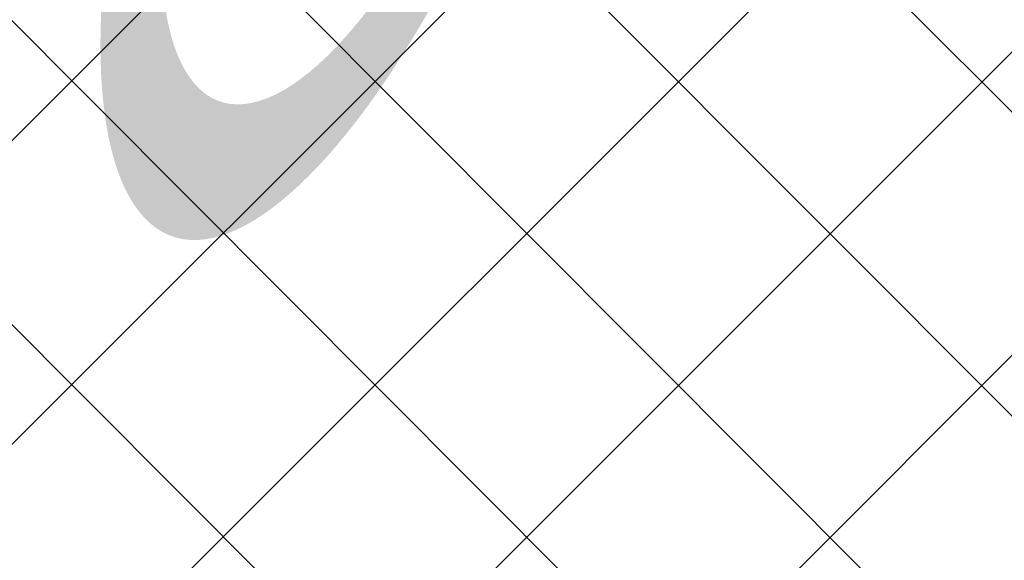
# Model space of a CAD drawing. Header units: metres. Extents: x 6599594 to 6600699, y 5687867 to 5691114.
# Tile 213 of 256: x 6599967.517 to 6599968.549, y 5688924.364 to 5688924.931. Entities that reach past the tile are written whole.
import ezdxf

# ---------------------------------------------------------------- set-up
doc = ezdxf.new("R2010")
doc.units = ezdxf.units.M
doc.header["$MEASUREMENT"] = 0
doc.linetypes.add('1', pattern=[0])
doc.layers.get('0').update_dxf_attribs({"color": 253, "linetype": 'CONTINUOUS', "lineweight": 13})
doc.layers.add('__gaPoziome', color=7, linetype='CONTINUOUS')
for name, color, linetype, lineweight in [('_kolor chodnik', 50, '1', 5), ('_kolor jezdnia', 4, '1', 0), ('_kolor pobocze', 211, '1', 5), ('_kolor zjazdy kostka', 7, '1', 5), ('_kolor ścieżka @ 1', 10, '1', 0)]:
    doc.layers.add(name, color=color, linetype=linetype, lineweight=lineweight)
pattern_1 = [(45, (0, 0), (-0.1414213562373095, 0.1414213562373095), []), (135, (0, 0), (-0.1414213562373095, -0.1414213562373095), [])]

# ---------------------------------------------------------------- blocks, each defined once
blk = doc.blocks.new('*U1225')
at = {"linetype": 'Continuous', "lineweight": 0}
h = blk.add_hatch(color=0, dxfattribs=at)
edge = h.paths.add_edge_path()
edge.add_ellipse((-0.3500000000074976, 0.5999999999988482), major_axis=(0, 0.6000000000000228), ratio=0.3333333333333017, start_angle=352.7756741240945, end_angle=347.298609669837)
edge.add_line((-0.2379739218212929, 1.097042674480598), (-0.2315602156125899, 1.156915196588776))
edge.add_line((-0.2315602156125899, 1.156915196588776), (0.0049111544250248, 0.6839724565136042))
edge.add_arc((-0.0171736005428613, 0.672930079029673), 0.0246915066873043, -6.480149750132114e-12, 26.56505117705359, ccw=False)
edge.add_line((0.007517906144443, 0.6729300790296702), (0.0075179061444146, 0.4246915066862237))
edge.add_arc((0.032209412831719, 0.4246915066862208), 0.0246915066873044, 180, 270.0000000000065)
edge.add_line((0.032209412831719, 0.3999999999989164), (0.0760291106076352, 0.3999999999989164))
edge.add_arc((0.0760291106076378, 0.4246915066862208), 0.0246915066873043, 269.9999999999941, 290.3551038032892)
edge.add_line((0.0846177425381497, 0.4015418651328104), (0.1583063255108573, 0.4288806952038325))
edge.add_ellipse((0.349999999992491, 0.5999999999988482), major_axis=(0, 0.6000000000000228), ratio=0.3333333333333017, start_angle=131.7543516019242, end_angle=366.2961051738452)
edge.add_line((0.2871538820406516, 1.169608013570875), (0.2152697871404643, 1.519009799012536))
edge.add_line((0.2152697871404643, 1.519009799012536), (0.2505309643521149, 1.76523323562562))
edge.add_line((0.2505309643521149, 1.76523323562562), (0.256238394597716, 1.765233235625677))
edge.add_line((0.256238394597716, 1.765233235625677), (0.271304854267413, 1.807733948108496))
edge.add_line((0.271304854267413, 1.807733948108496), (0.271304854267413, 1.863168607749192))
edge.add_line((0.271304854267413, 1.863168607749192), (0.1430894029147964, 1.863168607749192))
edge.add_line((0.1430894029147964, 1.863168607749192), (0.1368954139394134, 1.807733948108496))
edge.add_line((0.1368954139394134, 1.807733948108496), (0.2025543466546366, 1.765233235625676))
edge.add_line((0.2025543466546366, 1.765233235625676), (0.1848099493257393, 1.641330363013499))
edge.add_line((0.1848099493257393, 1.641330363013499), (-0.1796683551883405, 1.641330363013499))
edge.add_line((-0.1796683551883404, 1.641330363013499), (-0.1591600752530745, 1.832776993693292))
edge.add_spline(control_points=[(-0.1591600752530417, 1.832776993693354), (-0.1570904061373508, 1.839129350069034), (-0.1468880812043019, 1.858757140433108), (-0.1198635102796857, 1.861324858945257), (-0.1004585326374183, 1.863168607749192)], knot_values=[0, 0, 0, 0, 0.0202501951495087, 0.0718217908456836, 0.0718217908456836, 0.0718217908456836, 0.0718217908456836], degree=3, periodic=0)
edge.add_line((-0.1004585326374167, 1.863168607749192), (-0.0500000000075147, 1.863168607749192))
edge.add_line((-0.0500000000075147, 1.863168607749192), (-0.0500000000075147, 1.999999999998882))
edge.add_line((-0.0500000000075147, 1.999999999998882), (-0.1309817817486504, 1.999999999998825))
edge.add_spline(control_points=[(-0.13098178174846, 1.999999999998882), (-0.1393453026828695, 1.998699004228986), (-0.1489517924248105, 1.994455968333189), (-0.1568901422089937, 1.98915083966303)], knot_values=[0.0674842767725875, 0.0674842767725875, 0.0674842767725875, 0.0674842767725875, 0.0937358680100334, 0.0937358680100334, 0.0937358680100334, 0.0937358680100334], degree=3, periodic=0)
edge.add_arc((-0.1158451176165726, 1.918452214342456), 0.0817495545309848, 120.1378761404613, 168.8932970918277)
edge.add_line((-0.1960635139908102, 1.934200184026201), (-0.2789103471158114, 1.160817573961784))
h.paths.add_polyline_path([(-0.1948081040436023, 1.499999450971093), (0.1645697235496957, 1.499999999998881), (0.0499999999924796, 0.6999999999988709), (-0.2221906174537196, 1.244381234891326)], flags=16)
edge = h.paths.add_edge_path(flags=16)
edge.add_ellipse((-0.3500000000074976, 0.5999999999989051), major_axis=(0, -0.4499999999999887), ratio=0.3500721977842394, start_angle=172.4065935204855, end_angle=524.7460656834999, ccw=False)
edge.add_line((-0.293937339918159, 1.020539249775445), (-0.3245900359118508, 0.7343935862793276))
edge.add_arc((-0.3373168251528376, 0.7357569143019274), 0.0127996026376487, 322.797032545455, 353.88563826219, ccw=False)
edge.add_line((-0.3271219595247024, 0.7280177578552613), (-0.3593446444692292, 0.6855705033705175))
edge.add_arc((-0.3302445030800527, 0.6634799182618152), 0.0365350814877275, 142.7970325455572, 179.9999999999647)
edge.add_line((-0.3667795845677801, 0.6634799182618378), (-0.366779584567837, 0.5711774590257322))
edge.add_arc((-0.3539799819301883, 0.5711774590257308), 0.0127996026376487, 180, 270.0000000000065)
edge.add_line((-0.3539799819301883, 0.558377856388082), (-0.3459871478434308, 0.558377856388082))
edge.add_arc((-0.345987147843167, 0.5711774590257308), 0.0127996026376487, 269.9999999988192, 333.0194612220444)
edge.add_spline(control_points=[(-0.3345806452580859, 0.5653704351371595), (-0.3223100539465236, 0.5894730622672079), (-0.3007053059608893, 0.6324936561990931), (-0.2827209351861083, 0.6805993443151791), (-0.2801993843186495, 0.7028830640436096), (-0.2800171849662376, 0.7045650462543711)], knot_values=[0.0078877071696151, 0.0078877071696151, 0.0078877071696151, 0.0078877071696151, 0.089430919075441, 0.1528578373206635, 0.1580227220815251, 0.1580227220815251, 0.1580227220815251, 0.1580227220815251], degree=3, periodic=0)
edge.add_line((-0.2800171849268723, 0.7045650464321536), (-0.2531900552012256, 0.9549987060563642))
edge = h.paths.add_edge_path(flags=16)
edge.add_line((0.195220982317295, 1.379012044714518), (0.2489608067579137, 1.117802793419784))
edge.add_ellipse((0.349999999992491, 0.5999999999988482), major_axis=(0, 0.6000000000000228), ratio=0.3333333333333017, start_angle=371.0414200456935, end_angle=423.1107733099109)
edge.add_line((0.1527973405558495, 0.6999999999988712), (0.0979809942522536, 0.6999999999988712))
edge.add_line((0.0979809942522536, 0.6999999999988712), (0.195220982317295, 1.379012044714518))
edge = h.paths.add_edge_path(flags=16)
edge.add_ellipse((0.349999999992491, 0.5999999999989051), major_axis=(0, -0.4499999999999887), ratio=0.3500721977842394, start_angle=316.31798467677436, end_angle=596.9330963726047, ccw=False)
edge.add_line((0.2020913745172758, 0.4451251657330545), (0.3499999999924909, 0.4999999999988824))
edge.add_arc((0.2781116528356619, 0.5949437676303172), 0.1190892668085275, 307.1318264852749, 362.4333669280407)
edge.add_line((0.3970935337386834, 0.5999999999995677), (0.3970935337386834, 0.6753084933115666))
edge.add_arc((0.372402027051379, 0.6753084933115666), 0.0246915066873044, 0, 90)
edge.add_line((0.372402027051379, 0.699999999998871), (0.1964064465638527, 0.6999999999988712))

msp = doc.modelspace()

# ---------------------------------------------------------------- hatches: boundary and pattern name
at = {"layer": '_kolor chodnik'}
h = msp.add_hatch(dxfattribs=at)
h.set_pattern_fill('ANSI37', color=256, scale=1.6)
h.set_pattern_definition(pattern_1)
h.paths.add_polyline_path([(6599849.938171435, 5688542.085872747), (6599852.232147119, 5688548.938742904), (6599853.573135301, 5688548.489851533), (6599853.827082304, 5688549.248475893), (6599851.793849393, 5688549.929093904), (6599849.895278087, 5688548.982823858), (6599847.823506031, 5688542.793750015)])
edge = h.paths.add_edge_path()
edge.add_line((6600018.106075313, 5689087.454911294), (6600022.42781917, 5689091.229234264))
edge.add_line((6600022.42781917, 5689091.229234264), (6600020.233254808, 5689093.742094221))
edge.add_line((6600020.233254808, 5689093.742094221), (6600017.159471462, 5689091.057656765))
edge.add_arc((6600023.275194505, 5689085.385140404), 8.34143334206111, 137.1531558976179, 148.8016577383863)
edge.add_line((6600016.140105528, 5689089.706021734), (6600018.106075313, 5689087.454911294))
h.paths.add_polyline_path([(6600038.501784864, 5689187.59229436), (6600037.906968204, 5689187.700586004), (6600037.638296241, 5689186.224843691), (6600038.240083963, 5689186.115282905)])
h.paths.add_polyline_path([(6600069.098302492, 5689360.276020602), (6600068.321239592, 5689360.413462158), (6600068.064048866, 5689358.936495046), (6600068.836639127, 5689358.799546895)])
h.paths.add_polyline_path([(6600082.393785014, 5689362.950258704), (6600082.941124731, 5689366.103121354), (6600081.481377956, 5689366.361351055), (6600080.923159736, 5689363.210828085)])
h.paths.add_polyline_path([(6600074.022236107, 5689388.065861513), (6600072.983907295, 5689388.249860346), (6600072.723374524, 5689386.772538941), (6600073.760538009, 5689386.588865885)])
h.paths.add_polyline_path([(6600105.602402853, 5689486.45426531), (6600106.738797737, 5689489.760539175), (6600105.28818975, 5689490.281952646), (6600104.132785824, 5689486.965912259)])
h.paths.add_polyline_path([(6600132.519778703, 5689678.737346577), (6600131.636986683, 5689678.922259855), (6600131.330470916, 5689677.453953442), (6600132.212256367, 5689677.269208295)])
h.paths.add_polyline_path([(6600156.649397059, 5689798.7449027), (6600156.48800471, 5689797.95886096), (6600157.450195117, 5689797.757316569), (6600157.615023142, 5689798.542205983)])
h.paths.add_polyline_path([(6600189.055358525, 5689948.643107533), (6600187.902868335, 5689948.884512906), (6600187.600024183, 5689947.417400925), (6600188.748131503, 5689947.176379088)])
edge = h.paths.add_edge_path()
edge.add_line((6600204.459383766, 5690032.969035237), (6600204.153258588, 5690031.227801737))
edge.add_arc((6600202.328347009, 5690027.299936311), 4.331100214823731, 41.853001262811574, 65.08011546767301, ccw=False)
edge.add_arc((6600032.903931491, 5690051.979071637), 174.020003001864, 352.8070218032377, 353.495463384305)
edge.add_arc((6600202.372679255, 5690027.343587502), 5.999999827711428, 55.12102442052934, 69.64815978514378)
edge = h.paths.add_edge_path()
edge.add_line((6600205.046027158, 5690040.265402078), (6600204.972740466, 5690038.483452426))
edge.add_arc((6600203.986269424, 5690044.401803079), 5.999999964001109, 279.4630688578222, 294.9140560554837)
edge.add_line((6600206.513819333, 5690038.960158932), (6600206.607027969, 5690041.030672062))
edge.add_arc((6600203.986269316, 5690044.401803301), 4.270000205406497, 284.3702444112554, 307.86193139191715, ccw=False)
edge = h.paths.add_edge_path()
edge.add_arc((6600203.547470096, 5690044.558759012), 6.446878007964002, 324.43500910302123, 356.20133685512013, ccw=False)
edge.add_arc((6600203.986269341, 5690044.401803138), 6.000000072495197, 323.2169970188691, 357.4193489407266)
h.paths.add_polyline_path([(6600208.910055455, 5690121.713696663), (6600208.146285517, 5690121.748120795), (6600207.125602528, 5690121.794124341), (6600209.971605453, 5690121.665851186)])
edge = h.paths.add_edge_path()
edge.add_line((6600238.769818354, 5690481.648294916), (6600240.338176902, 5690490.87374652))
edge.add_line((6600240.338176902, 5690490.87374652), (6600241.251295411, 5690510.829461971))
edge.add_line((6600241.251295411, 5690510.829461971), (6600239.524022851, 5690510.928942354))
edge.add_line((6600239.524022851, 5690510.928942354), (6600238.633343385, 5690491.167757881))
edge.add_line((6600238.633343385, 5690491.167757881), (6600234.579716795, 5690467.661262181))
edge.add_line((6600234.579716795, 5690467.661262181), (6600234.449796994, 5690464.966873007))
edge.add_arc((6600242.443669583, 5690464.607462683), 8.001948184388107, 177.4256737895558, 268.2543056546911)
edge.add_line((6600242.199903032, 5690456.609228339), (6600242.216657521, 5690457.359274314))
edge.add_line((6600242.216657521, 5690457.359274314), (6600242.305257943, 5690458.836738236))
edge.add_arc((6600242.444504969, 5690464.607952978), 5.772894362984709, 177.0298084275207, 268.6178439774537, ccw=False)
edge.add_line((6600236.679365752, 5690464.907083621), (6600236.951876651, 5690470.95443634))
edge.add_line((6600236.951876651, 5690470.95443634), (6600238.15078669, 5690478.210832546))
edge.add_line((6600238.15078669, 5690478.210832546), (6600238.769818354, 5690481.648294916))
h.paths.add_polyline_path([(6600238.769818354, 5690481.648294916), (6600238.15078669, 5690478.210832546), (6600239.670056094, 5690477.930590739), (6600240.266710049, 5690481.376366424)])
edge = h.paths.add_edge_path()
edge.add_line((6600223.366500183, 5690460.339976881), (6600223.278629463, 5690457.997544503))
edge.add_arc((6600220.967166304, 5690465.656339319), 7.999999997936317, 286.7940807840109, 300.2738222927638)
edge.add_line((6600225.000231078, 5690458.747331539), (6600225.240084, 5690461.623695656))
edge.add_arc((6600221.105749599, 5690465.648640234), 5.76999998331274, 293.06724424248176, 315.7681070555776, ccw=False)
edge = h.paths.add_edge_path()
edge.add_arc((6600220.025145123, 5690444.676291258), 5.770000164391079, 37.996647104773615, 59.94382588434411, ccw=False)
edge.add_line((6600224.572175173, 5690448.22839199), (6600224.817793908, 5690451.081798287))
edge.add_arc((6600220.025145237, 5690444.676291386), 7.999999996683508, 53.19588653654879, 68.15166733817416)
edge.add_line((6600223.00235276, 5690452.101669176), (6600222.91504296, 5690449.670427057))
edge = h.paths.add_edge_path()
edge.add_arc((6600221.105749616, 5690465.648640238), 7.999999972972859, 328.0222308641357, 357.0132597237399)
edge.add_line((6600229.094882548, 5690465.23180147), (6600229.218816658, 5690467.593604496))
edge.add_line((6600229.218816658, 5690467.593604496), (6600228.218919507, 5690467.645774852))
edge.add_line((6600228.218919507, 5690467.645774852), (6600227.891778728, 5690461.411918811))
h.paths.add_polyline_path([(6600200.980142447, 5690012.236744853), (6600202.317278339, 5690011.956662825), (6600202.522293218, 5690012.935421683), (6600201.182321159, 5690013.216097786)])
h.paths.add_polyline_path([(6600196.457878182, 5689983.98337835), (6600195.202332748, 5689984.246370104), (6600194.899091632, 5689982.777335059), (6600196.150355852, 5689982.515240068)])
edge = h.paths.add_edge_path()
edge.add_line((6600112.305909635, 5689517.991018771), (6600112.691041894, 5689519.807934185))
edge.add_line((6600112.691041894, 5689519.807934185), (6600113.245521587, 5689522.423769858))
edge.add_line((6600113.245521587, 5689522.423769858), (6600111.553124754, 5689522.782507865))
edge.add_line((6600111.553124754, 5689522.782507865), (6600107.405864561, 5689503.21722655))
edge.add_line((6600107.405864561, 5689503.21722655), (6600099.494506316, 5689480.361667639))
edge.add_line((6600099.494506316, 5689480.361667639), (6600099.182814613, 5689478.891218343))
edge.add_arc((6600107.008997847, 5689477.232359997), 8.000059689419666, 168.0325629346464, 257.7529108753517)
edge.add_line((6600105.311960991, 5689469.414366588), (6600105.784990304, 5689471.593619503))
edge.add_arc((6600107.008927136, 5689477.232314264), 5.769999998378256, 168.0321375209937, 257.7533362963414, ccw=False)
edge.add_line((6600101.364343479, 5689478.42879883), (6600101.647245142, 5689479.76342708))
edge.add_line((6600101.647245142, 5689479.76342708), (6600104.132785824, 5689486.965912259))
edge.add_line((6600104.132785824, 5689486.965912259), (6600105.28818975, 5689490.281952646))
edge.add_line((6600105.28818975, 5689490.281952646), (6600108.240043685, 5689498.809726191))
edge.add_line((6600108.240043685, 5689498.809726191), (6600112.305909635, 5689517.991018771))
h.paths.add_polyline_path([(6600136.009573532, 5689645.499114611), (6600138.333647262, 5689645.012304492), (6600138.661671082, 5689646.578318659), (6600134.869459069, 5689647.372651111)])
at = {"layer": '_kolor jezdnia'}
h = msp.add_hatch(dxfattribs=at)
h.set_pattern_fill('ANSI37', color=4, scale=3.5)
h.set_pattern_definition([(45, (0, 0), (-0.3093592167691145, 0.3093592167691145), []), (135, (0, 0), (-0.3093592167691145, -0.3093592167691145), [])])
edge = h.paths.add_edge_path()
edge.add_line((6599833.066047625, 5688539.933393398), (6599850.649511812, 5688527.983462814))
edge.add_arc((6599857.337592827, 5688536.653968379), 10.95025544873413, 169.5012687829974, 232.3548431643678, ccw=False)
edge.add_arc((6599858.085851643, 5688536.618142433), 11.69295282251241, 162.2507788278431, 169.9967502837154, ccw=False)
edge.add_line((6599846.949484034, 5688540.182754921), (6599847.823506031, 5688542.793750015))
edge.add_line((6599847.823506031, 5688542.793750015), (6599849.895278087, 5688548.982823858))
edge.add_line((6599849.895278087, 5688548.982823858), (6599852.434748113, 5688556.56906746))
edge.add_line((6599852.434748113, 5688556.56906746), (6599928.48625871, 5688783.760284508))
edge.add_line((6599928.48625871, 5688783.760284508), (6599931.025728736, 5688791.34652811))
edge.add_line((6599931.025728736, 5688791.34652811), (6599996.657773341, 5688987.411326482))
edge.add_line((6599996.657773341, 5688987.411326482), (6599999.197243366, 5688994.997570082))
edge.add_line((6599999.197243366, 5688994.997570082), (6600021.930100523, 5689062.908193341))
edge.add_line((6600021.930100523, 5689062.908193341), (6600017.620224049, 5689067.371531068))
edge.add_line((6600017.620224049, 5689067.371531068), (6600016.714558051, 5689064.654078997))
edge.add_line((6600016.714558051, 5689064.654078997), (6600012.423620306, 5689051.835617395))
edge.add_line((6600012.423620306, 5689051.835617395), (6600009.884150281, 5689044.249373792))
edge.add_line((6600009.884150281, 5689044.249373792), (6599977.53516164, 5688947.612159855))
edge.add_line((6599977.53516164, 5688947.612159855), (6599974.995691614, 5688940.025916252))
edge.add_line((6599974.995691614, 5688940.025916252), (6599942.096912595, 5688841.746295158))
edge.add_line((6599942.096912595, 5688841.746295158), (6599939.557442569, 5688834.160051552))
edge.add_line((6599939.557442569, 5688834.160051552), (6599882.679288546, 5688664.246042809))
edge.add_line((6599882.679288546, 5688664.246042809), (6599880.139818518, 5688656.659799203))
edge.add_line((6599880.139818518, 5688656.659799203), (6599852.46454386, 5688573.984527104))
edge.add_line((6599852.46454386, 5688573.984527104), (6599842.470137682, 5688544.127903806))
edge.add_arc((6599835.706422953, 5688546.652910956), 7.219660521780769, 248.5480913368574, 339.52856074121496, ccw=False)
h.paths.add_polyline_path([(6600044.653202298, 5689172.271628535), (6600046.276244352, 5689181.431901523), (6600047.759199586, 5689189.801539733), (6600051.0603021, 5689208.432603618), (6600052.368792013, 5689215.817578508), (6600054.808584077, 5689229.587499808), (6600056.11707399, 5689236.972474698), (6600057.346666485, 5689243.912161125), (6600058.655146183, 5689251.297078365), (6600058.831439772, 5689252.292060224), (6600060.098987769, 5689259.445963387), (6600060.139929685, 5689259.677035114), (6600061.407468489, 5689266.830886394), (6600072.329030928, 5689328.470998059), (6600073.637511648, 5689335.855921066), (6600077.337304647, 5689356.73715072), (6600078.820259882, 5689365.106788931), (6600081.142794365, 5689378.214921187), (6600082.538516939, 5689386.092227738), (6600095.187867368, 5689457.483787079), (6600091.082877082, 5689465.8405575), (6600089.043088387, 5689454.328211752), (6600087.870641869, 5689447.711051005), (6600087.560133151, 5689445.958573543), (6600086.562151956, 5689440.326076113), (6600082.433200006, 5689417.022719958), (6600080.95024477, 5689408.65308175), (6600077.202698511, 5689387.502337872), (6600075.719743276, 5689379.132699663), (6600073.469199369, 5689366.430874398), (6600071.986244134, 5689358.061236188), (6600069.98686466, 5689346.776955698), (6600068.591142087, 5689338.899649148), (6600065.559290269, 5689321.78820693), (6600064.163567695, 5689313.910900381), (6600059.719426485, 5689288.828650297), (6600058.323703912, 5689280.951343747), (6600057.563846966, 5689276.662793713), (6600056.168124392, 5689268.785487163), (6600054.804920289, 5689261.091711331), (6600053.409197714, 5689253.21440478), (6600053.264817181, 5689252.399536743), (6600051.869094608, 5689244.522230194), (6600051.183555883, 5689240.653124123), (6600049.787833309, 5689232.775817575), (6600046.593849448, 5689214.749319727), (6600045.198126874, 5689206.872013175), (6600044.41754409, 5689202.466488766), (6600042.934588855, 5689194.096850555), (6600036.429952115, 5689157.38538759), (6600034.946996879, 5689149.01574938), (6600030.579776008, 5689124.367629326), (6600027.529365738, 5689107.151445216), (6600024.895072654, 5689094.014582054), (6600030.583685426, 5689094.264316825), (6600032.945013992, 5689106.191885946), (6600043.170247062, 5689163.901990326)])
edge = h.paths.add_edge_path()
edge.add_line((6600111.106812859, 5689535.144351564), (6600111.256844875, 5689535.85214863))
edge.add_line((6600111.256844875, 5689535.85214863), (6600112.915748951, 5689543.678261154))
edge.add_line((6600112.915748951, 5689543.678261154), (6600117.304772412, 5689564.384094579))
edge.add_line((6600117.304772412, 5689564.384094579), (6600119.067357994, 5689572.699339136))
edge.add_line((6600119.067357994, 5689572.699339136), (6600120.087667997, 5689577.512794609))
edge.add_line((6600120.087667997, 5689577.512794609), (6600121.642890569, 5689584.849775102))
edge.add_line((6600121.642890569, 5689584.849775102), (6600128.436769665, 5689616.900852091))
edge.add_line((6600128.436769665, 5689616.900852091), (6600129.991992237, 5689624.237832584))
edge.add_line((6600129.991992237, 5689624.237832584), (6600132.660554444, 5689636.827148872))
edge.add_line((6600132.660554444, 5689636.827148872), (6600133.208838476, 5689639.444704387))
edge.add_line((6600133.208838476, 5689639.444704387), (6600134.848957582, 5689647.274775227))
edge.add_line((6600134.848957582, 5689647.274775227), (6600138.97649476, 5689666.979995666))
edge.add_line((6600138.97649476, 5689666.979995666), (6600140.51410642, 5689674.320687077))
edge.add_line((6600140.51410642, 5689674.320687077), (6600145.209128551, 5689696.735129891))
edge.add_line((6600145.209128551, 5689696.735129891), (6600146.746740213, 5689704.075821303))
edge.add_line((6600146.746740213, 5689704.075821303), (6600151.462308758, 5689726.588354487))
edge.add_line((6600151.462308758, 5689726.588354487), (6600152.999920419, 5689733.929045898))
edge.add_line((6600152.999920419, 5689733.929045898), (6600155.244070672, 5689744.642813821))
edge.add_line((6600155.244070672, 5689744.642813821), (6600156.781682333, 5689751.983505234))
edge.add_line((6600156.781682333, 5689751.983505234), (6600161.635515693, 5689775.156126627))
edge.add_line((6600161.635515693, 5689775.156126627), (6600163.378142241, 5689783.475576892))
edge.add_line((6600163.378142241, 5689783.475576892), (6600163.850769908, 5689785.731942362))
edge.add_line((6600163.850769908, 5689785.731942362), (6600167.028500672, 5689800.902704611))
edge.add_line((6600167.028500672, 5689800.902704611), (6600179.49088801, 5689860.399222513))
edge.add_line((6600179.49088801, 5689860.399222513), (6600181.233514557, 5689868.718672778))
edge.add_line((6600181.233514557, 5689868.718672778), (6600181.84713393, 5689871.648144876))
edge.add_line((6600181.84713393, 5689871.648144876), (6600183.384745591, 5689878.988836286))
edge.add_line((6600183.384745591, 5689878.988836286), (6600184.935818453, 5689886.393792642))
edge.add_line((6600184.935818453, 5689886.393792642), (6600186.575937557, 5689894.223863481))
edge.add_line((6600186.575937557, 5689894.223863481), (6600194.05133812, 5689929.912074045))
edge.add_line((6600194.05133812, 5689929.912074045), (6600195.691457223, 5689937.742144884))
edge.add_line((6600195.691457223, 5689937.742144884), (6600202.915799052, 5689972.231779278))
edge.add_line((6600202.915799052, 5689972.231779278), (6600204.555918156, 5689980.061850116))
edge.add_line((6600204.555918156, 5689980.061850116), (6600206.062781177, 5689987.255744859))
edge.add_line((6600206.062781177, 5689987.255744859), (6600207.702900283, 5689995.085815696))
edge.add_line((6600207.702900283, 5689995.085815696), (6600210.232559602, 5690007.162628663))
edge.add_line((6600210.232559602, 5690007.162628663), (6600211.694938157, 5690014.144150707))
edge.add_arc((6600028.177652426, 5690052.584442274), 187.5000004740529, 348.1696294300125, 357.4195276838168)
edge.add_line((6600215.487522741, 5690044.142720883), (6600208.310270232, 5690026.480446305))
edge.add_arc((6600032.903933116, 5690051.97907145), 177.2500013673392, 348.1696294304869, 351.7289130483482, ccw=False)
edge.add_line((6600206.38894146, 5690015.640182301), (6600205.966941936, 5690013.625519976))
edge.add_line((6600205.966941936, 5690013.625519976), (6600204.326822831, 5690005.795449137))
edge.add_line((6600204.326822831, 5690005.795449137), (6600197.076961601, 5689971.183982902))
edge.add_line((6600197.076961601, 5689971.183982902), (6600195.334335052, 5689962.864532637))
edge.add_line((6600195.334335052, 5689962.864532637), (6600193.44722506, 5689953.855305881))
edge.add_line((6600193.44722506, 5689953.855305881), (6600191.909227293, 5689946.512771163))
edge.add_line((6600191.909227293, 5689946.512771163), (6600185.496844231, 5689915.899498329))
edge.add_line((6600185.496844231, 5689915.899498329), (6600183.856521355, 5689908.068454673))
edge.add_line((6600183.856521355, 5689908.068454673), (6600182.066605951, 5689899.523243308))
edge.add_line((6600182.066605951, 5689899.523243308), (6600180.32407057, 5689891.204228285))
edge.add_line((6600180.32407057, 5689891.204228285), (6600174.320344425, 5689862.541919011))
edge.add_line((6600174.320344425, 5689862.541919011), (6600172.577809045, 5689854.222903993))
edge.add_line((6600172.577809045, 5689854.222903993), (6600163.663810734, 5689811.666703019))
edge.add_line((6600163.663810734, 5689811.666703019), (6600162.023782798, 5689803.837067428))
edge.add_line((6600162.023782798, 5689803.837067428), (6600160.924220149, 5689798.587659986))
edge.add_line((6600160.924220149, 5689798.587659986), (6600159.279208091, 5689790.734229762))
edge.add_line((6600159.279208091, 5689790.734229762), (6600157.107250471, 5689780.365115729))
edge.add_line((6600157.107250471, 5689780.365115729), (6600155.462238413, 5689772.511685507))
edge.add_line((6600155.462238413, 5689772.511685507), (6600153.380318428, 5689762.572418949))
edge.add_line((6600153.380318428, 5689762.572418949), (6600151.735124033, 5689754.718118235))
edge.add_line((6600151.735124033, 5689754.718118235), (6600148.586504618, 5689739.686336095))
edge.add_line((6600148.586504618, 5689739.686336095), (6600146.885007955, 5689731.563243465))
edge.add_line((6600146.885007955, 5689731.563243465), (6600141.75088822, 5689707.052510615))
edge.add_line((6600141.75088822, 5689707.052510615), (6600140.110896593, 5689699.223048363))
edge.add_line((6600140.110896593, 5689699.223048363), (6600133.483561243, 5689667.583574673))
edge.add_line((6600133.483561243, 5689667.583574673), (6600131.860394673, 5689659.834436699))
edge.add_line((6600131.860394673, 5689659.834436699), (6600131.740984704, 5689659.26436315))
edge.add_line((6600131.740984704, 5689659.26436315), (6600130.117814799, 5689651.515209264))
edge.add_line((6600130.117814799, 5689651.515209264), (6600127.27873359, 5689637.961189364))
edge.add_line((6600127.27873359, 5689637.961189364), (6600126.924568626, 5689636.290366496))
edge.add_line((6600126.924568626, 5689636.290366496), (6600125.166244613, 5689627.995226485))
edge.add_line((6600125.166244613, 5689627.995226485), (6600118.009503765, 5689594.232298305))
edge.add_line((6600118.009503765, 5689594.232298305), (6600116.25117975, 5689585.937158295))
edge.add_line((6600116.25117975, 5689585.937158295), (6600113.665314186, 5689573.737975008))
edge.add_line((6600113.665314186, 5689573.737975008), (6600111.898534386, 5689565.402943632))
edge.add_line((6600111.898534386, 5689565.402943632), (6600104.889982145, 5689532.339115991))
edge.add_line((6600104.889982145, 5689532.339115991), (6600103.22663594, 5689524.492047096))
edge.add_line((6600103.22663594, 5689524.492047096), (6600096.623876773, 5689493.342605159))
edge.add_line((6600096.623876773, 5689493.342605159), (6600094.968986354, 5689485.535427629))
edge.add_line((6600094.968986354, 5689485.535427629), (6600094.300101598, 5689482.379870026))
edge.add_line((6600094.300101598, 5689482.379870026), (6600099.182814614, 5689478.891218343))
edge.add_line((6600099.182814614, 5689478.891218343), (6600099.494506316, 5689480.361667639))
edge.add_line((6600099.494506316, 5689480.361667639), (6600111.106812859, 5689535.144351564))
edge = h.paths.add_edge_path()
edge.add_arc((6600239.213891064, 5690851.400367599), 10.00000000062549, -2.8342403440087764, 76.13703556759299, ccw=False)
edge.add_line((6600249.201658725, 5690850.905901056), (6600249.082723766, 5690848.503524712))
edge.add_line((6600249.082723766, 5690848.503524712), (6600247.016487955, 5690806.767468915))
edge.add_line((6600247.016487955, 5690806.767468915), (6600246.092398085, 5690789.152178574))
edge.add_line((6600246.092398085, 5690789.152178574), (6600233.768116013, 5690572.015170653))
edge.add_line((6600233.768116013, 5690572.015170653), (6600228.959056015, 5690465.296202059))
edge.add_line((6600228.959056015, 5690465.296202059), (6600234.588724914, 5690465.017134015))
edge.add_line((6600234.588724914, 5690465.017134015), (6600239.262540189, 5690571.767576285))
edge.add_line((6600239.262540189, 5690571.767576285), (6600252.50503885, 5690806.400146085))
edge.add_line((6600252.50503885, 5690806.400146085), (6600254.569211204, 5690848.094521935))
edge.add_arc((6600262.559425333, 5690847.6989487), 7.999999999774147, 76.13703557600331, 177.1657596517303, ccw=False)
edge.add_line((6600264.476229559, 5690855.465921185), (6600241.609896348, 5690861.109083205))
edge = h.paths.add_edge_path()
edge.add_line((6600250.031475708, 5690451.625307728), (6600250.231741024, 5690455.772579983))
edge.add_line((6600250.231741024, 5690455.772579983), (6600246.257763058, 5690456.417303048))
edge.add_line((6600246.257763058, 5690456.417303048), (6600242.171761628, 5690456.61060902))
edge.add_arc((6600242.563100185, 5690464.586983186), 7.985968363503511, 176.9123644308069, 267.1911945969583, ccw=False)
edge.add_line((6600234.588724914, 5690465.017134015), (6600228.959056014, 5690465.296202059))
edge.add_arc((6600220.965133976, 5690465.657286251), 8.002072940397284, 267.8289300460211, 357.413716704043, ccw=False)
edge.add_line((6600220.661989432, 5690457.660957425), (6600212.406915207, 5690458.119572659))
edge.add_line((6600212.406915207, 5690458.119572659), (6600208.431872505, 5690457.817501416))
edge.add_line((6600208.431872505, 5690457.817501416), (6600208.233912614, 5690454.548331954))
edge.add_line((6600208.233912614, 5690454.548331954), (6600212.129565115, 5690453.127270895))
edge.add_line((6600212.129565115, 5690453.127270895), (6600218.640548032, 5690452.76554962))
edge.add_line((6600218.640548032, 5690452.76554962), (6600216.486747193, 5690452.885205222))
edge.add_line((6600216.486747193, 5690452.885205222), (6600220.468905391, 5690452.663974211))
edge.add_arc((6600220.025145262, 5690444.676291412), 7.99999997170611, -0.3386579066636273, 86.8201700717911, ccw=False)
edge.add_line((6600228.025005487, 5690444.629006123), (6600227.803602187, 5690439.649256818))
edge.add_line((6600227.803602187, 5690439.649256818), (6600226.885525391, 5690435.936828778))
edge.add_line((6600226.885525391, 5690435.936828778), (6600225.534849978, 5690405.967249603))
edge.add_line((6600225.534849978, 5690405.967249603), (6600226.115199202, 5690402.187514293))
edge.add_line((6600226.115199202, 5690402.187514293), (6600213.445139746, 5690121.008786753))
edge.add_line((6600213.445139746, 5690121.008786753), (6600213.352800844, 5690118.960058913))
edge.add_line((6600213.352800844, 5690118.960058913), (6600209.980184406, 5690044.131649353))
edge.add_arc((6600203.98626942, 5690044.401803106), 5.999999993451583, 257.4162346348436, 357.41934921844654, ccw=False)
edge.add_line((6600202.679069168, 5690038.545931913), (6600201.589735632, 5690033.666039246))
edge.add_line((6600201.589735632, 5690033.666039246), (6600203.67987942, 5690033.199458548))
edge.add_arc((6600202.372679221, 5690027.343587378), 5.999999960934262, -8.27108729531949, 77.41623506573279, ccw=False)
edge.add_line((6600208.310270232, 5690026.480446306), (6600215.487522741, 5690044.142720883))
edge.add_line((6600215.487522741, 5690044.142720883), (6600216.199687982, 5690059.9446614))
edge.add_line((6600216.199687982, 5690059.9446614), (6600216.537356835, 5690067.437056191))
edge.add_line((6600216.537356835, 5690067.437056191), (6600223.893528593, 5690230.66011469))
edge.add_line((6600223.893528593, 5690230.66011469), (6600224.231197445, 5690238.152509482))
edge.add_line((6600224.231197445, 5690238.152509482), (6600233.507835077, 5690443.987992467))
edge.add_arc((6600241.499722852, 5690443.627812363), 7.999999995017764, 87.29208981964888, 177.4195277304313, ccw=False)
edge.add_line((6600241.877677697, 5690451.618879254), (6600246.021541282, 5690451.422886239))
edge.add_line((6600246.021541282, 5690451.422886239), (6600246.427694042, 5690451.44338883))
edge.add_line((6600246.427694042, 5690451.44338883), (6600246.79397003, 5690451.461878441))
edge.add_line((6600246.79397003, 5690451.461878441), (6600250.031475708, 5690451.625307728))
edge = h.paths.add_edge_path()
edge.add_line((6600007.33756506, 5689086.20374581), (6600006.980466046, 5689080.740822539))
edge.add_line((6600006.980466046, 5689080.740822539), (6600007.229745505, 5689080.720859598))
edge.add_line((6600007.229745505, 5689080.720859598), (6600008.093335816, 5689080.601653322))
edge.add_line((6600008.093335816, 5689080.601653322), (6600008.702681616, 5689080.53831051))
edge.add_arc((6600008.140193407, 5689070.554142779), 9.999999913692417, -18.557800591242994, 86.77547804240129, ccw=False)
edge.add_line((6600017.620224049, 5689067.371531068), (6600021.930100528, 5689062.908193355))
edge.add_arc((6599734.83819726, 5689159.011261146), 302.7499967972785, 341.4922000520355, 343.8640860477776)
edge.add_arc((6600034.895369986, 5689072.315877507), 9.581213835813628, 98.63328270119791, 164.5273290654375, ccw=False)
edge.add_line((6600033.457137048, 5689081.788529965), (6600033.832640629, 5689081.798737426))
edge.add_line((6600033.832640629, 5689081.798737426), (6600034.422462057, 5689082.05700874))
edge.add_line((6600034.422462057, 5689082.05700874), (6600036.833623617, 5689082.139040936))
edge.add_line((6600036.833623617, 5689082.139040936), (6600036.730225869, 5689087.148851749))
edge.add_line((6600036.730225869, 5689087.148851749), (6600036.579860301, 5689087.134303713))
edge.add_arc((6600036.479565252, 5689093.136286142), 6.002820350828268, 169.1687651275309, 270.9573417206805, ccw=False)
edge.add_line((6600030.583685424, 5689094.264316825), (6600024.895072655, 5689094.014582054))
edge.add_arc((6600015.200558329, 5689096.162123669), 9.929528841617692, 271.0943432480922, 347.5094668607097, ccw=False)
edge.add_arc((6600014.909438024, 5689089.646776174), 3.446070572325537, 264.4236009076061, 278.0194998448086, ccw=False)
edge.add_line((6600014.574573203, 5689086.217014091), (6600014.299554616, 5689086.232508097))
edge.add_line((6600014.299554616, 5689086.232508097), (6600010.474232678, 5689086.448019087))
edge.add_line((6600010.474232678, 5689086.448019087), (6600007.33756506, 5689086.20374581))
edge = h.paths.add_edge_path()
edge.add_line((6600105.490725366, 5689463.953528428), (6600106.927559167, 5689464.047234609))
edge.add_line((6600106.927559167, 5689464.047234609), (6600107.835, 5689468.66))
edge.add_line((6600107.835, 5689468.66), (6600105.311960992, 5689469.414366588))
edge.add_arc((6600107.008997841, 5689477.232359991), 8.000059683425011, 168.0325628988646, 257.75291091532, ccw=False)
edge.add_line((6600099.182814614, 5689478.891218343), (6600094.300101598, 5689482.379870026))
edge.add_arc((6600586.245114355, 5689378.104238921), 502.8750369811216, 168.032376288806, 169.9522165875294)
edge.add_line((6600091.082877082, 5689465.8405575), (6600095.187867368, 5689457.483787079))
edge.add_arc((6600103.065173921, 5689456.088064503), 8.000000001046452, 77.7533362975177, 169.9524553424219, ccw=False)
edge.add_line((6600104.762140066, 5689463.906012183), (6600105.490725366, 5689463.953528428))
at = {"layer": '_kolor pobocze'}
h = msp.add_hatch(dxfattribs=at)
h.set_pattern_fill('ANSI37', color=256, scale=1.6)
h.set_pattern_definition(pattern_1)
edge = h.paths.add_edge_path()
edge.add_line((6600035.926965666, 5689101.569442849), (6600036.046865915, 5689102.311543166))
edge.add_arc((6600058.171848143, 5689233.778275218), 133.3154772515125, 259.4578941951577, 260.4470163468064, ccw=False)
edge.add_line((6600033.780707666, 5689102.713067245), (6600032.142559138, 5689101.847662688))
edge.add_arc((6599734.838175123, 5689159.011266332), 302.7500195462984, 347.6801154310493, 349.11639019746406, ccw=False)
edge.add_arc((6600036.478170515, 5689093.133441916), 6.000000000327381, 167.68011541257, 271.5571101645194)
edge.add_line((6600036.64121064, 5689087.1356575), (6600036.730491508, 5689087.137804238))
edge.add_line((6600036.730491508, 5689087.137804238), (6600036.712463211, 5689087.887583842))
edge.add_line((6600036.712463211, 5689087.887583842), (6600036.559840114, 5689087.884077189))
edge.add_arc((6600036.482532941, 5689093.14290691), 5.259397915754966, 170.6455005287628, 270.8422131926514, ccw=False)
edge.add_arc((6600545.796425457, 5688991.216220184), 524.6691769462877, 167.9170060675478, 168.7028219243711, ccw=False)
edge.add_line((6600032.751078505, 5689101.044345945), (6600034.011432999, 5689101.917298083))
edge.add_line((6600034.011432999, 5689101.917298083), (6600035.926965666, 5689101.569442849))
edge = h.paths.add_edge_path()
edge.add_line((6600002.828843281, 5688994.032881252), (6600003.066918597, 5688994.74409159))
edge.add_line((6600003.066918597, 5688994.74409159), (6600001.227880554, 5688995.359703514))
edge.add_line((6600001.227880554, 5688995.359703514), (6600000.55876659, 5688996.702196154))
edge.add_line((6600000.55876659, 5688996.702196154), (6600022.641310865, 5689062.67011804))
edge.add_arc((6599734.838193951, 5689159.011262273), 303.5000002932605, 341.4922000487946, 343.8640860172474)
edge.add_arc((6600035.267451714, 5689072.092773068), 9.250000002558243, 91.55711016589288, 163.8640860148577, ccw=False)
edge.add_line((6600035.016098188, 5689081.339357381), (6600036.868703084, 5689081.389717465))
edge.add_line((6600036.868703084, 5689081.389717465), (6600036.850674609, 5689082.139504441))
edge.add_line((6600036.850674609, 5689082.139504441), (6600034.99571817, 5689082.089080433))
edge.add_arc((6600035.267451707, 5689072.092773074), 9.999999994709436, 91.55711014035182, 163.8640860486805)
edge.add_arc((6599734.838192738, 5689159.011262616), 302.7500015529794, 341.4922000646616, 343.8640860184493, ccw=False)
edge.add_line((6600021.930100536, 5689062.908193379), (6599999.748942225, 5688996.645678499))
edge.add_line((6599999.748942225, 5688996.645678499), (6600000.695212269, 5688994.747107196))
edge.add_line((6600000.695212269, 5688994.747107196), (6600002.828843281, 5688994.032881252))
h.paths.add_polyline_path([(6599971.7492186, 5688907.297112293), (6599971.084233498, 5688908.631320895), (6599997.822068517, 5688988.526766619), (6599999.164561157, 5688989.195880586), (6600001.003599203, 5688988.580268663), (6600001.241674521, 5688989.291479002), (6599999.108043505, 5688990.005704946), (6599997.209472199, 5688989.059434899), (6599970.270280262, 5688908.583087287), (6599971.216550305, 5688906.684515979), (6599973.350181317, 5688905.970290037), (6599973.588256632, 5688906.681500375)])
h.paths.add_polyline_path([(6599932.504667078, 5688790.060553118), (6599931.835553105, 5688791.403045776), (6599968.343406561, 5688900.4641754), (6599969.685899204, 5688901.133289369), (6599971.524937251, 5688900.517677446), (6599971.763012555, 5688901.228887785), (6599969.629381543, 5688901.94311373), (6599967.730810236, 5688900.996843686), (6599931.025728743, 5688791.34652811), (6599931.971998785, 5688789.447956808), (6599934.105629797, 5688788.73373086), (6599934.343705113, 5688789.4449412)])
at = {"layer": '_kolor zjazdy kostka'}
h = msp.add_hatch(dxfattribs=at)
h.set_pattern_fill('ANSI37', color=256, scale=1.6)
h.set_pattern_definition(pattern_1)
h.paths.add_polyline_path([(6600244.137440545, 5690813.934732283), (6600242.369522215, 5690814.022127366), (6600242.097568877, 5690808.528921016), (6600243.865482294, 5690808.441426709)])
h.paths.add_polyline_path([(6600247.012128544, 5690806.679412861), (6600247.442736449, 5690815.377295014), (6600247.393289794, 5690814.378518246), (6600247.113277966, 5690808.722537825)])
h.paths.add_polyline_path([(6600242.297085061, 5690788.088808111), (6600240.958726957, 5690788.155683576), (6600240.648818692, 5690782.664569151), (6600241.987258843, 5690782.599147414)])
h.paths.add_polyline_path([(6600245.558275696, 5690780.919298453), (6600246.037231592, 5690789.405686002), (6600244.985820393, 5690788.453468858), (6600244.612601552, 5690781.981345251)])
h.paths.add_polyline_path([(6600241.348405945, 5690723.711515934), (6600242.272017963, 5690722.691689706), (6600242.749709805, 5690731.155680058), (6600241.698138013, 5690730.203317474), (6600241.472690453, 5690726.27550499)])
h.paths.add_polyline_path([(6600225.772794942, 5690394.589141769), (6600224.731429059, 5690393.637598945), (6600224.461246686, 5690387.644646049), (6600225.412923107, 5690386.603142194)])
h.paths.add_polyline_path([(6600223.012390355, 5690333.280720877), (6600223.372595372, 5690341.272607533), (6600222.32835346, 5690340.318436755), (6600222.058239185, 5690334.324941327)])
h.paths.add_polyline_path([(6600215.496388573, 5690166.390602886), (6600215.856593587, 5690174.382489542), (6600214.812834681, 5690173.428760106), (6600214.542018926, 5690167.435062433)])
h.paths.add_polyline_path([(6600212.446537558, 5690121.053392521), (6600213.399499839, 5690120.010473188), (6600213.788744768, 5690128.503024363), (6600212.745135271, 5690127.54943145)])
h.paths.add_polyline_path([(6600209.977420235, 5690121.665589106), (6600210.225142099, 5690127.162117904), (6600207.346107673, 5690127.291879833), (6600207.119593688, 5690121.794395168)])
h.paths.add_polyline_path([(6600207.950178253, 5690070.725854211), (6600204.880846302, 5690070.828947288), (6600204.643784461, 5690065.333808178), (6600207.702521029, 5690065.204598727)])
h.paths.add_polyline_path([(6600200.981479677, 5690012.236464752), (6600199.969248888, 5690007.339980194), (6600201.282587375, 5690007.064882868), (6600202.31726072, 5690011.956666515)])
h.paths.add_polyline_path([(6600193.613960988, 5689970.406358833), (6600192.398010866, 5689970.660657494), (6600191.286205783, 5689965.274578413), (6600192.486379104, 5689965.023185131)])
h.paths.add_polyline_path([(6600189.061271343, 5689948.671423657), (6600189.98413328, 5689953.050774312), (6600188.818902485, 5689953.32186217), (6600187.908781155, 5689948.91282903)])
h.paths.add_polyline_path([(6600180.976201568, 5689915.317449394), (6600179.952861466, 5689910.421322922), (6600181.008474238, 5689910.200199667), (6600182.033843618, 5689915.09540201)])
h.paths.add_polyline_path([(6600176.508279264, 5689893.538690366), (6600177.476023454, 5689893.335973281), (6600178.603605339, 5689898.719146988), (6600177.636002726, 5689898.922290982)])
h.paths.add_polyline_path([(6600179.28182965, 5689859.401159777), (6600180.522246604, 5689860.211927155), (6600181.057490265, 5689860.561775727), (6600183.598022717, 5689860.029600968), (6600184.726606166, 5689865.412570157), (6600182.186324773, 5689865.943033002), (6600181.604764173, 5689866.832779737), (6600181.024456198, 5689867.720610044)])
h.paths.add_polyline_path([(6600160.200810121, 5689810.862606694), (6600159.232772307, 5689811.065842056), (6600158.207991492, 5689806.171529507), (6600159.175735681, 5689805.968812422)])
h.paths.add_polyline_path([(6600156.49391753, 5689797.987177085), (6600155.463416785, 5689793.068691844), (6600156.431160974, 5689792.865974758), (6600157.461419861, 5689797.784520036)])
edge = h.paths.add_edge_path()
edge.add_arc((6600173.111981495, 5689800.679690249), 5.999999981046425, 204.673115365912, 239.5411154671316, ccw=False)
edge.add_arc((6600173.162096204, 5689800.685330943), 6.047914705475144, 168.3203586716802, 204.5234866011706, ccw=False)
edge.add_line((6600167.239404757, 5689801.9096668), (6600163.651667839, 5689784.781499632))
edge.add_arc((6600169.524220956, 5689783.551410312), 5.999999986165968, 139.2146049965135, 168.1696294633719, ccw=False)
edge.add_arc((6600169.524220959, 5689783.551410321), 5.999999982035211, 96.80962310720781, 139.2146050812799, ccw=False)
edge.add_line((6600168.812796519, 5689789.509083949), (6600170.070461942, 5689795.507731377))
h.paths.add_polyline_path([(6600163.526364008, 5689776.866746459), (6600166.051243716, 5689776.337874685), (6600167.179826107, 5689781.720838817), (6600164.653945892, 5689782.249920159), (6600163.941148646, 5689783.340449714), (6600163.493329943, 5689784.025580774), (6600161.750703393, 5689775.706130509), (6600162.438017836, 5689776.155376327)])
h.paths.add_polyline_path([(6600152.614191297, 5689774.643430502), (6600153.639138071, 5689779.536616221), (6600152.646757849, 5689779.744928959), (6600151.646447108, 5689774.846147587)])
h.paths.add_polyline_path([(6600150.121074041, 5689767.466820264), (6600148.177624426, 5689758.16795459), (6600149.115997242, 5689757.971390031), (6600151.066362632, 5689767.268392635)])
h.paths.add_polyline_path([(6600142.970741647, 5689739.332500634), (6600141.888449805, 5689734.142420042), (6600144.036614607, 5689733.695518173), (6600145.123068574, 5689738.882330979)])
h.paths.add_polyline_path([(6600136.256357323, 5689701.052153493), (6600137.154085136, 5689700.864096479), (6600138.287960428, 5689706.274871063), (6600137.386492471, 5689706.464182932)])
h.paths.add_polyline_path([(6600130.081494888, 5689667.099389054), (6600129.212847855, 5689667.281639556), (6600128.083282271, 5689661.898895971), (6600128.953953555, 5689661.716447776)])
h.paths.add_polyline_path([(6600128.397394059, 5689659.030340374), (6600127.554144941, 5689659.207226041), (6600126.49340855, 5689653.810049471), (6600127.269860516, 5689653.647397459)])
h.paths.add_polyline_path([(6600134.990411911, 5689640.633636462), (6600137.30714639, 5689640.148363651), (6600138.339560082, 5689645.040620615), (6600136.015486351, 5689645.500958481), (6600135.435178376, 5689646.388788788), (6600134.8548704, 5689647.276619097), (6600133.214751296, 5689639.446548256), (6600134.102581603, 5689640.026856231)])
h.paths.add_polyline_path([(6600122.164164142, 5689634.294831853), (6600121.024067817, 5689628.914244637), (6600122.015114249, 5689628.705875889), (6600123.155614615, 5689634.086346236)])
h.paths.add_polyline_path([(6600114.54207576, 5689593.450769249), (6600113.493359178, 5689593.398339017), (6600112.364315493, 5689588.045694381), (6600113.29076438, 5689587.54753241)])
h.paths.add_polyline_path([(6600110.194543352, 5689572.941097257), (6600109.20781945, 5689573.148880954), (6600108.067717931, 5689567.768269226), (6600109.05014319, 5689567.535215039)])
h.paths.add_polyline_path([(6600119.083213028, 5689565.540446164), (6600119.089125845, 5689565.542290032), (6600121.462438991, 5689565.065690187), (6600122.598093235, 5689570.447168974), (6600120.229622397, 5689570.949214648), (6600119.651446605, 5689571.8119627), (6600119.073270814, 5689572.727655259), (6600117.310757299, 5689564.412754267)])
h.paths.add_polyline_path([(6600101.698666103, 5689532.937884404), (6600100.730666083, 5689533.141679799), (6600099.694214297, 5689528.250234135), (6600100.669121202, 5689528.045267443)])
h.paths.add_polyline_path([(6600094.064021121, 5689496.827028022), (6600093.080194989, 5689497.033910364), (6600092.036590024, 5689492.143967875), (6600093.038865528, 5689491.933250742)])
h.paths.add_polyline_path([(6600083.709836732, 5689453.74980843), (6600082.738586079, 5689448.336231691), (6600084.647281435, 5689448.027407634), (6600085.606840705, 5689453.416583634)])
h.paths.add_polyline_path([(6600084.434394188, 5689446.82589514), (6600083.348896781, 5689447.018140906), (6600082.567374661, 5689442.58660872), (6600083.649300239, 5689442.394910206)])
h.paths.add_polyline_path([(6600078.04194071, 5689410.721110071), (6600078.996952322, 5689416.137564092), (6600078.054833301, 5689416.304853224), (6600077.111232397, 5689410.886043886)])
h.paths.add_polyline_path([(6600072.911565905, 5689386.768652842), (6600071.960466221, 5689381.312635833), (6600072.800073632, 5689381.16322159), (6600073.766450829, 5689386.590709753)])
h.paths.add_polyline_path([(6600082.887400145, 5689379.432062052), (6600085.278102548, 5689379.03494316), (6600086.160383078, 5689383.956496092), (6600083.759726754, 5689384.355378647), (6600083.152078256, 5689385.224725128), (6600082.544429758, 5689386.094071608), (6600081.148707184, 5689378.216765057), (6600082.018053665, 5689378.824413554)])
h.paths.add_polyline_path([(6600080.731401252, 5689363.247695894), (6600080.041469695, 5689363.369939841), (6600079.433821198, 5689364.239286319), (6600078.8261727, 5689365.1086328), (6600077.343217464, 5689356.73899459), (6600078.212563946, 5689357.346643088), (6600079.081910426, 5689357.954291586), (6600081.429189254, 5689357.564866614), (6600082.388748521, 5689362.980514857)])
h.paths.add_polyline_path([(6600069.104215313, 5689360.304336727), (6600070.063917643, 5689365.720487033), (6600069.2708267, 5689365.861009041), (6600068.327152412, 5689360.441778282)])
h.paths.add_polyline_path([(6600066.550616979, 5689345.891799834), (6600065.546169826, 5689346.069805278), (6600064.677796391, 5689341.145792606), (6600065.678290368, 5689340.968483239)])
h.paths.add_polyline_path([(6600061.138656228, 5689321.077501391), (6600060.270282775, 5689316.15348863), (6600061.250715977, 5689315.979734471), (6600062.127590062, 5689320.902245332)])
h.paths.add_polyline_path([(6600055.325252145, 5689288.11325564), (6600054.456878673, 5689283.189242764), (6600055.410852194, 5689283.020177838), (6600056.283178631, 5689287.917022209)])
h.paths.add_polyline_path([(6600048.045675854, 5689182.819289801), (6600050.371939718, 5689182.407116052), (6600051.31444535, 5689187.67761207), (6600048.980409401, 5689188.064690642), (6600048.372760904, 5689188.934037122), (6600047.765112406, 5689189.803383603), (6600046.306982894, 5689181.603992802), (6600046.972918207, 5689182.069462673)])
h.paths.add_polyline_path([(6600040.943690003, 5689201.374141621), (6600039.339175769, 5689201.66987967), (6600038.429882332, 5689196.244216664), (6600039.984130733, 5689195.958493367)])
h.paths.add_polyline_path([(6600032.993704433, 5689156.473759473), (6600032.278185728, 5689156.600537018), (6600031.299242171, 5689151.188930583), (6600032.034145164, 5689151.058111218)])
h.paths.add_polyline_path([(6600026.309179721, 5689123.603833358), (6600025.417362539, 5689118.683970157), (6600026.271201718, 5689118.532684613), (6600027.143528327, 5689123.456001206)])
h.paths.add_polyline_path([(6600013.302986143, 5689054.462576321), (6600015.842456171, 5689062.048819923), (6600014.576741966, 5689061.417973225), (6600012.672139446, 5689055.728290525)])
h.paths.add_polyline_path([(6599974.547216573, 5688938.686171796), (6599977.086686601, 5688946.272415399), (6599975.820972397, 5688945.641568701), (6599973.916369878, 5688939.951886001)])
h.paths.add_polyline_path([(6599942.102825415, 5688841.748139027), (6599940.837111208, 5688841.117292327), (6599938.932508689, 5688835.427609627), (6599939.563355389, 5688834.161895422)])
h.paths.add_polyline_path([(6599882.685201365, 5688664.247886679), (6599881.419487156, 5688663.617039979), (6599879.514884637, 5688657.927357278), (6599880.145731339, 5688656.661643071)])
h.paths.add_polyline_path([(6599851.799762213, 5688549.930937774), (6599853.832995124, 5688549.250319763), (6599855.42016389, 5688553.991722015), (6599853.386930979, 5688554.672340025), (6599852.913795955, 5688555.621625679), (6599852.440660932, 5688556.570911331), (6599849.901190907, 5688548.984667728)])
h.paths.add_polyline_path([(6600233.581687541, 5690586.458647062), (6600234.520016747, 5690585.337735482), (6600234.976631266, 5690593.428266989), (6600233.922640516, 5690592.499827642)])
h.paths.add_polyline_path([(6600231.72837122, 5690526.750719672), (6600230.676277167, 5690525.793817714), (6600230.420013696, 5690519.782861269), (6600231.363586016, 5690518.655686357)])
h.paths.add_polyline_path([(6600237.577122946, 5690639.505119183), (6600236.516490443, 5690638.540451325), (6600236.176926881, 5690632.541599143), (6600237.1204992, 5690631.41442423)])
h.paths.add_polyline_path([(6600238.927801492, 5690681.139540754), (6600239.8637879, 5690680.021427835), (6600240.320411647, 5690688.112122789), (6600239.268317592, 5690687.155220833)])
h.paths.add_polyline_path([(6600218.12228406, 5690224.814875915), (6600217.079933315, 5690223.86243318), (6600216.809648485, 5690217.865326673), (6600217.762143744, 5690216.822918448)])
h.paths.add_polyline_path([(6600219.363739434, 5690274.535639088), (6600220.31588625, 5690273.493612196), (6600220.675810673, 5690281.480778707), (6600219.633750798, 5690280.528598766)])
h.paths.add_polyline_path([(6600168.759867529, 5689856.554734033), (6600169.729143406, 5689856.3516961), (6600170.857343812, 5689861.737822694), (6600169.889741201, 5689861.940966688)])
h.paths.add_polyline_path([(6600168.841833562, 5689852.115601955), (6600167.871405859, 5689852.319339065), (6600166.844894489, 5689847.425845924), (6600167.816759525, 5689847.221809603)])
at = {"layer": '_kolor ścieżka @ 1'}
h = msp.add_hatch(dxfattribs=at)
h.set_pattern_fill('ANSI37', color=10, scale=1.8)
h.set_pattern_definition([(45, (0, 0), (-0.1590990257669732, 0.1590990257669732), []), (135, (0, 0), (-0.1590990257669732, -0.1590990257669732), [])])
edge = h.paths.add_edge_path()
edge.add_line((6599877.145262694, 5688659.244027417), (6599854.614951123, 5688591.938475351))
edge.add_line((6599854.614951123, 5688591.938475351), (6599854.214414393, 5688589.387325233))
edge.add_line((6599854.214414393, 5688589.387325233), (6599839.435327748, 5688545.233719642))
edge.add_arc((6599834.523035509, 5688547.748213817), 5.518450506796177, 246.51508714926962, 332.8930934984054, ccw=False)
edge.add_line((6599832.323891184, 5688542.686883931), (6599836.925902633, 5688539.594394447))
edge.add_arc((6599835.881373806, 5688546.52869976), 7.012533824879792, 278.5661808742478, 339.9794081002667)
edge.add_line((6599842.470137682, 5688544.127903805), (6599857.359687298, 5688588.607952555))
edge.add_line((6599857.359687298, 5688588.607952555), (6599857.303782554, 5688591.591210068))
edge.add_line((6599857.303782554, 5688591.591210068), (6599879.508971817, 5688657.925513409))
edge.add_line((6599879.508971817, 5688657.925513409), (6599879.193548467, 5688658.558370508))
edge.add_line((6599879.193548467, 5688658.558370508), (6599877.145262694, 5688659.244027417))
h.paths.add_polyline_path([(6599879.193548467, 5688658.558370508), (6599879.508971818, 5688657.925513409), (6599881.413574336, 5688663.615196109), (6599880.780717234, 5688663.299772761), (6599878.732431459, 5688663.985429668), (6599877.145262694, 5688659.244027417)])
h.paths.add_polyline_path([(6599938.92659587, 5688835.425765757), (6599938.611172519, 5688836.058622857), (6599936.562886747, 5688836.744279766), (6599878.732431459, 5688663.985429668), (6599880.780717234, 5688663.299772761), (6599881.413574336, 5688663.615196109)])
h.paths.add_polyline_path([(6599974.364844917, 5688941.291630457), (6599974.049421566, 5688941.924487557), (6599972.001135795, 5688942.610144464), (6599936.562886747, 5688836.744279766), (6599938.611172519, 5688836.058622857), (6599938.92659587, 5688835.425765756)])
h.paths.add_polyline_path([(6599974.049421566, 5688941.924487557), (6599974.364844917, 5688941.291630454), (6600009.253303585, 5689045.515087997), (6600008.937880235, 5689046.147945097), (6600006.889594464, 5689046.833602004), (6599972.001135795, 5688942.610144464)])
h.paths.add_polyline_path([(6600008.937880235, 5689046.147945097), (6600009.253303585, 5689045.515087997), (6600011.157906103, 5689051.204770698), (6600010.525049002, 5689050.889347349), (6600008.476763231, 5689051.575004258), (6600006.889594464, 5689046.833602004)])
edge = h.paths.add_edge_path()
edge.add_arc((6599858.085851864, 5688536.618142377), 11.69295304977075, 162.2507788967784, 169.9967501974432)
edge.add_line((6599846.570656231, 5688538.649255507), (6599849.824991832, 5688528.706403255))
edge.add_line((6599849.824991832, 5688528.706403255), (6599853.13552, 5688528.731057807))
edge.add_line((6599853.13552, 5688528.731057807), (6599849.868997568, 5688538.728963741))
edge.add_line((6599849.868997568, 5688538.728963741), (6599850.886451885, 5688541.768438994))
edge.add_line((6599850.886451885, 5688541.768438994), (6599849.938171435, 5688542.085872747))
edge.add_line((6599849.938171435, 5688542.085872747), (6599847.823506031, 5688542.793750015))
edge.add_line((6599847.823506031, 5688542.793750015), (6599846.949484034, 5688540.182754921))
edge = h.paths.add_edge_path()
edge.add_arc((6600008.743460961, 5689068.123037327), 7.659999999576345, 341.4922000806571, 372.1491631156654)
edge.add_line((6600016.231900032, 5689069.735141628), (6600014.371922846, 5689078.374983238))
edge.add_arc((6600008.140193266, 5689070.554142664), 10.00000004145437, 51.45178747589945, 78.26461791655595)
edge.add_line((6600010.174112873, 5689080.345116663), (6600010.018184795, 5689077.57739322))
edge.add_arc((6600009.814745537, 5689075.098871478), 2.486856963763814, 14.594442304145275, 85.30763078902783, ccw=False)
edge.add_line((6600012.221360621, 5689075.725498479), (6600013.747330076, 5689068.63716722))
edge.add_line((6600013.747330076, 5689068.63716722), (6600013.596857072, 5689066.921144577))
edge.add_line((6600013.596857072, 5689066.921144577), (6600008.476763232, 5689051.575004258))
edge.add_line((6600008.476763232, 5689051.575004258), (6600010.525049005, 5689050.889347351))
edge.add_line((6600010.525049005, 5689050.889347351), (6600011.157906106, 5689051.204770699))
edge.add_line((6600011.157906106, 5689051.204770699), (6600016.007289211, 5689065.69149478))

# ---------------------------------------------------------------- block references
at = {"layer": '__gaPoziome', "color": 182, "rotation": 340.6442577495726}
msp.add_blockref('*U1225', (6599967.346572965, 5688924.819841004), dxfattribs=at)

doc.saveas('drawing.dxf')
